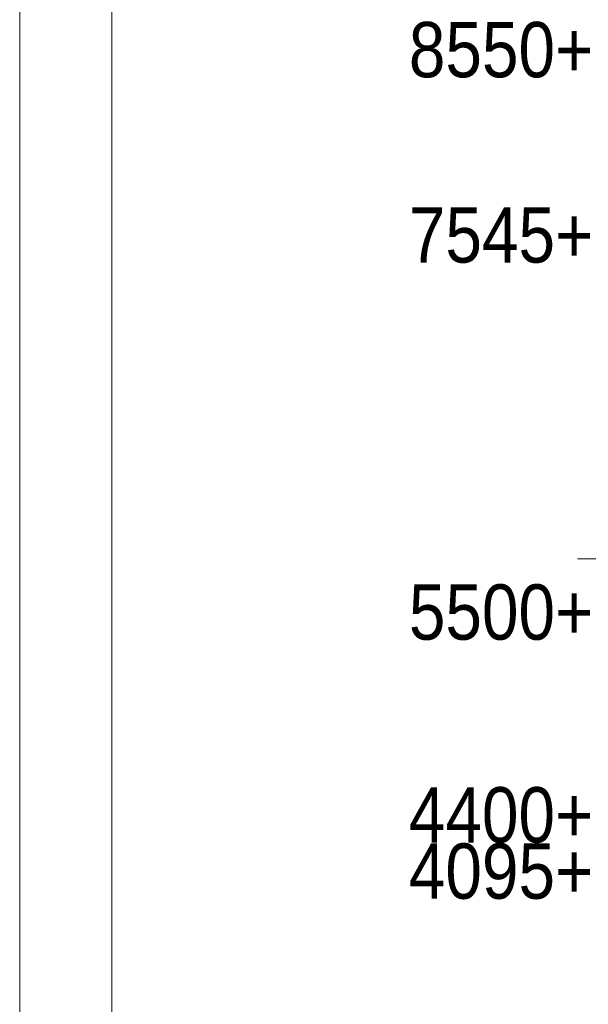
# Model space of a CAD drawing. Header units: millimetres. Extents: x -914 to -73, y -1403 to -809.
# Tile 5 of 79: x -914 to -883, y -1264 to -1211. Entities that reach past the tile are written whole.
import ezdxf

# ---------------------------------------------------------------- set-up
doc = ezdxf.new("R2010")
doc.units = ezdxf.units.MM
doc.linetypes.add('XKITLINE00', pattern=[0])
doc.linetypes.add('XKITLINE02', pattern=[4, 2, -2])
for name, color, linetype, lineweight in [('Onderdeel label', 2, 'Continuous', 0), ('Stramien', 4, 'Continuous', 0), ('Tekening kader', 3, 'Continuous', 0)]:
    doc.layers.add(name, color=color, linetype=linetype, lineweight=lineweight)
doc.styles.add('ARIAL', font='arial.ttf')

msp = doc.modelspace()

# ---------------------------------------------------------------- linework, layer by layer
at = {"layer": 'Onderdeel label', "linetype": 'XKITLINE02', "lineweight": 0}
msp.add_line((-883.914, -1240.055), (-867.481, -1240.055), dxfattribs=at)
at = {"layer": 'Tekening kader', "linetype": 'XKITLINE00', "lineweight": 0}
for p, q in [((-914.148, -808.982), (-914.148, -1402.982)), ((-909.148, -813.982), (-909.148, -1397.982))]:
    msp.add_line(p, q, dxfattribs=at)

# ---------------------------------------------------------------- texts
at = {"layer": 'Stramien', "style": 'ARIAL', "width": 0.85}
for s, p in [('8550+', (-893.052, -1213.946)), ('7545+', (-893.052, -1223.996)), ('5500+', (-893.052, -1244.446)), ('4400+', (-893.052, -1255.446)), ('4095+', (-893.052, -1258.496))]:
    msp.add_text(s, height=3, dxfattribs=at).set_placement(p)

doc.saveas('drawing.dxf')
